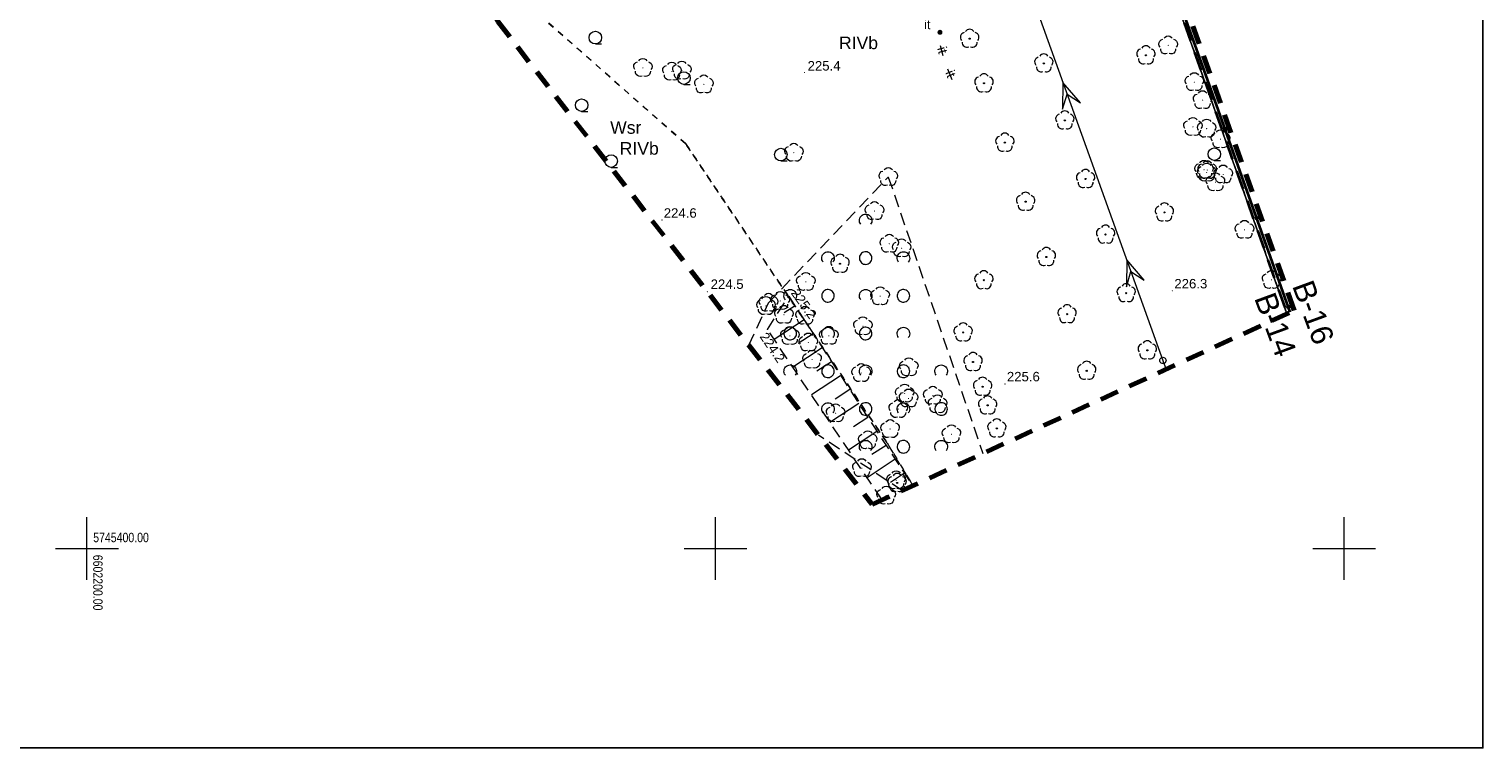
# Model space of a CAD drawing. Extents: x 6602101 to 6602311, y 5745384 to 5745533.
# Tile 2 of 3: x 6602195 to 6602311, y 5745384 to 5745441. Entities that reach past the tile are written whole.
import ezdxf
from ezdxf.enums import TextEntityAlignment as Align

# ---------------------------------------------------------------- set-up
doc = ezdxf.new("R2010")
doc.units = 0
for name, pattern in [('1', [0]), ('PRZER1-1', [1, 0.5, -0.5]), ('PRZER2-1', [1.5, 1, -0.5]), ('PRZER3-1', [2, 1.5, -0.5]), ('PRZER3-2', [2.5, 1.5, -1])]:
    doc.linetypes.add(name, pattern=pattern)
doc.layers.get('0').update_dxf_attribs({"linetype": 'CONTINUOUS'})
for name, color, linetype, lineweight in [('drzewo młode liściaste symbol', 140, 'CONTINUOUS', 18), ('drzewo owocowe symbol', 230, 'CONTINUOUS', 18), ('GESDZI', 7, 'CONTINUOUS', 18), ('GESJOB', 7, 'CONTINUOUS', 35), ('GESJOB_O', 7, 'CONTINUOUS', 35), ('GESKKL', 82, 'CONTINUOUS', 18), ('GESKKL_O', 82, 'CONTINUOUS', 18), ('GESUZY', 96, 'CONTINUOUS', 18), ('GESUZY_O', 96, 'CONTINUOUS', 18), ('GSLKOG', 7, 'CONTINUOUS', 35), ('GSLTZI', 7, 'CONTINUOUS', 18), ('GSLTZI_O', 7, 'CONTINUOUS', 18), ('GSPRDL', 96, 'CONTINUOUS', 18), ('GSPTZI', 7, 'CONTINUOUS', 18), ('GSPTZI_O', 7, 'CONTINUOUS', 18), ('GSPWPN', 7, 'CONTINUOUS', 13), ('GSPWPN_O', 7, 'CONTINUOUS', 13), ('GSSZAD', 7, 'CONTINUOUS', 18), ('GSSZSN', 7, 'CONTINUOUS', 18), ('GULEPR', 1, 'CONTINUOUS', 18), ('GUPISN', 7, 'CONTINUOUS', 18), ('krzew symbol', 42, 'CONTINUOUS', 18), ('Podzial_sekcyjny_krzyze', 7, '1', 15), ('zakres', 92, 'PRZER3-2', 100)]:
    doc.layers.add(name, color=color, linetype=linetype, lineweight=lineweight)
doc.layers.add('ramka', color=255, linetype='CONTINUOUS', plot=False)
doc.styles.add('Arial', font='arial.ttf')

# ---------------------------------------------------------------- blocks, each defined once
blk = doc.blocks.new('D_GSPWPN1')
blk.add_hatch(color=0).paths.add_polyline_path([(-0.045, 0), (-0.043467, -0.011647), (-0.038971, -0.0225), (-0.03182, -0.03182), (-0.0225, -0.038971), (-0.011647, -0.043467), (0, -0.045), (0.011647, -0.043467), (0.0225, -0.038971), (0.03182, -0.03182), (0.038971, -0.0225), (0.043467, -0.011647), (0.045, 0), (0.043467, 0.011647), (0.038971, 0.0225), (0.03182, 0.03182), (0.0225, 0.038971), (0.011647, 0.043467), (0, 0.045), (-0.011647, 0.043467), (-0.0225, 0.038971), (-0.03182, 0.03182), (-0.038971, 0.0225), (-0.043467, 0.011647)])
blk = doc.blocks.new('D_GSPRDL1')
blk.add_hatch(color=0).paths.add_polyline_path([(0, -0.045), (0.013906, -0.042798), (0.02645, -0.036406), (0.036406, -0.02645), (0.042798, -0.013906), (0.045, 0), (0.042798, 0.013906), (0.036406, 0.02645), (0.02645, 0.036406), (0.013906, 0.042798), (0, 0.045), (-0.013906, 0.042798), (-0.02645, 0.036406), (-0.036406, 0.02645), (-0.042798, 0.013906), (-0.045, 0), (-0.042798, -0.013906), (-0.036406, -0.02645), (-0.02645, -0.036406), (-0.013906, -0.042798)])
at = {"color": 0}
for points in [[(-0.635969, -0.134326), (-0.70458, -0.024001), (-0.731429, 0.103115), (-0.713292, 0.231763), (-0.652348, 0.346501), (-0.55591, 0.433559), (-0.435555, 0.482485)], [(-0.324277, 0.563333), (-0.240553, 0.662679), (-0.127956, 0.727494), (0, 0.75), (0.127956, 0.727494), (0.240553, 0.662679), (0.324277, 0.563333)], [(0.435555, 0.482485), (0.55591, 0.433559), (0.652348, 0.346501), (0.713292, 0.231763), (0.731429, 0.103115), (0.70458, -0.024001), (0.635969, -0.134326)], [(-0.068773, -0.646351), (-0.194901, -0.677512), (-0.324092, -0.663766), (-0.440839, -0.606763), (-0.531129, -0.513345), (-0.584125, -0.394725), (-0.593465, -0.265141)], [(0.593465, -0.265141), (0.584125, -0.394725), (0.531129, -0.513345), (0.440839, -0.606763), (0.324092, -0.663766), (0.194901, -0.677512), (0.068773, -0.646351)]]:
    blk.add_lwpolyline(points, dxfattribs=at)
blk = doc.blocks.new('D_GSPTZI1')
blk.add_hatch(color=0).paths.add_polyline_path([(-0.2, 0), (-0.193185, -0.051764), (-0.173205, -0.1), (-0.141421, -0.141421), (-0.1, -0.173205), (-0.051764, -0.193185), (0, -0.2), (0.051764, -0.193185), (0.1, -0.173205), (0.141421, -0.141421), (0.173205, -0.1), (0.193185, -0.051764), (0.2, 0), (0.193185, 0.051764), (0.173205, 0.1), (0.141421, 0.141421), (0.1, 0.173205), (0.051764, 0.193185), (0, 0.2), (-0.051764, 0.193185), (-0.1, 0.173205), (-0.141421, 0.141421), (-0.173205, 0.1), (-0.193185, 0.051764)])
blk = doc.blocks.new('D_GSSZAD1')
at = {"color": 0}
blk.add_lwpolyline([(0.5, 0), (0.490964, 0.094626), (0.464184, 0.185831), (0.420627, 0.27032), (0.361867, 0.34504), (0.290028, 0.407288), (0.207708, 0.454816), (0.117879, 0.485906), (0.023791, 0.499434), (-0.071157, 0.494911), (-0.163534, 0.4725), (-0.25, 0.433013), (-0.32743, 0.377875), (-0.393027, 0.309079), (-0.444418, 0.229113), (-0.479746, 0.140866), (-0.497736, 0.047528), (-0.497736, -0.047528), (-0.479746, -0.140866), (-0.444418, -0.229113), (-0.393027, -0.309079), (-0.32743, -0.377875), (-0.25, -0.433013), (-0.163534, -0.4725), (-0.071157, -0.494911), (0.023791, -0.499434), (0.117879, -0.485906), (0.207708, -0.454816), (0.290028, -0.407288), (0.361867, -0.34504), (0.420627, -0.27032), (0.464184, -0.185831), (0.490964, -0.094626)], close=True, dxfattribs=at)
blk = doc.blocks.new('D_GSSZAD2')
at = {"color": 0}
blk.add_lwpolyline([(-0.390312, -0.3125), (-0.445567, -0.226869), (-0.482312, -0.131814), (-0.49902, -0.031282), (-0.494998, 0.070549), (-0.470412, 0.169449), (-0.426283, 0.26131), (-0.364446, 0.342315), (-0.287468, 0.409099), (-0.198548, 0.458889), (-0.10138, 0.489614), (0, 0.5), (0.10138, 0.489614), (0.198548, 0.458889), (0.287468, 0.409099), (0.364446, 0.342315), (0.426283, 0.26131), (0.470412, 0.169449), (0.494998, 0.070549), (0.49902, -0.031282), (0.482312, -0.131814), (0.445567, -0.226869), (0.390312, -0.3125)], dxfattribs=at)
blk = doc.blocks.new('D_GUPISN1')
at = {"color": 0}
blk.add_lwpolyline([(0, 0.25), (0.064705, 0.241481), (0.125, 0.216506), (0.176777, 0.176777), (0.216506, 0.125), (0.241481, 0.064705), (0.25, 0), (0.241481, -0.064705), (0.216506, -0.125), (0.176777, -0.176777), (0.125, -0.216506), (0.064705, -0.241481), (0, -0.25), (-0.064705, -0.241481), (-0.125, -0.216506), (-0.176777, -0.176777), (-0.216506, -0.125), (-0.241481, -0.064705), (-0.25, 0), (-0.241481, 0.064705), (-0.216506, 0.125), (-0.176777, 0.176777), (-0.125, 0.216506), (-0.064705, 0.241481)], close=True, dxfattribs=at)
blk = doc.blocks.new('D_KOLO')
blk.add_hatch(color=0).paths.add_polyline_path([(-0.175, 0), (-0.169037, -0.045293), (-0.151554, -0.0875), (-0.123744, -0.123744), (-0.0875, -0.151554), (-0.045293, -0.169037), (0, -0.175), (0.045293, -0.169037), (0.0875, -0.151554), (0.123744, -0.123744), (0.151554, -0.0875), (0.169037, -0.045293), (0.175, 0), (0.169037, 0.045293), (0.151554, 0.0875), (0.123744, 0.123744), (0.0875, 0.151554), (0.045293, 0.169037), (0, 0.175), (-0.045293, 0.169037), (-0.0875, 0.151554), (-0.123744, 0.123744), (-0.151554, 0.0875), (-0.169037, 0.045293)])
blk = doc.blocks.new('D_SUEP3')
at = {"color": 0}
blk.add_lwpolyline([(0, 0), (-1, -0.75), (1, 0), (-1, 0.75)], close=True, dxfattribs=at)
blk = doc.blocks.new('DLI')
at = {"linetype": 'Continuous'}
h = blk.add_hatch(color=256, dxfattribs=at)
h.dxf.hatch_style = 1
edge = h.paths.add_edge_path()
edge.add_arc((0, 0), 0.045, 0, 360)
blk.add_circle((0, 0), 0.045, dxfattribs=at)
for centre, start, end in [((-0.36, 0.12), 102.1445, 221.86), ((0, 0.38), 30.1401, 149.8599), ((0.36, 0.12), 318.14, 77.8555), ((-0.22, -0.3), 174.1482, 293.8542), ((0.22, -0.3), 246.1458, 5.8518)]:
    blk.add_arc(centre, 0.375, start, end, dxfattribs=at)
blk = doc.blocks.new('LZA1')
at = {"linetype": 'Continuous'}
blk.add_line((0, -0.5), (0.5, -0.5), dxfattribs=at)
blk.add_circle((0, 0), 0.5, dxfattribs=at)

msp = doc.modelspace()

# ---------------------------------------------------------------- linework, layer by layer
at = {"layer": 'GESDZI', "color": 7, "linetype": 'Continuous', "lineweight": 18, "elevation": 10.22}
for points in [[(6602295.45, 5745418.66), (6602262.24, 5745512.49)], [(6602262.24, 5745512.49), (6602295.45, 5745418.66)]]:
    msp.add_lwpolyline(points, dxfattribs=at)
at = {"layer": 'GESJOB', "color": 7, "linetype": 'PRZER3-2', "lineweight": 35, "elevation": 10.22}
msp.add_lwpolyline([(6602262.24, 5745512.49), (6602295.45, 5745418.66)], dxfattribs=at)
at = {"layer": 'GESKKL', "color": 82, "linetype": 'PRZER3-1', "lineweight": 18, "elevation": 10.06}
msp.add_lwpolyline([(6602228.56, 5745448.87), (6602228.61, 5745448.92), (6602235.22, 5745443.1), (6602264.04, 5745454.7), (6602271.87, 5745485.27), (6602295.45, 5745418.66)], dxfattribs=at)
at = {"layer": 'GESUZY', "color": 96, "linetype": 'PRZER1-1', "lineweight": 18, "elevation": 10.08}
for points in [[(6602295.45, 5745418.66), (6602271.87, 5745485.27), (6602262.24, 5745512.49)], [(6602265.7, 5745405), (6602263.64, 5745408.4), (6602247.61, 5745432.19), (6602235.22, 5745443.1), (6602264.04, 5745454.7), (6602271.87, 5745485.27), (6602295.45, 5745418.66)], [(6602228.56, 5745448.87), (6602228.61, 5745448.92), (6602235.22, 5745443.1), (6602247.61, 5745432.19), (6602263.64, 5745408.4), (6602265.7, 5745405)]]:
    msp.add_lwpolyline(points, dxfattribs=at)
at = {"layer": 'GSLKOG', "color": 7, "linetype": 'Continuous', "lineweight": 35, "elevation": 10.18}
msp.add_lwpolyline([(6602295.7, 5745418.78), (6602288.85, 5745438.03), (6602272.69, 5745482.95), (6602272.04, 5745484.39)], dxfattribs=at)
at = {"layer": 'GSLTZI', "color": 7, "linetype": 'PRZER2-1', "lineweight": 18, "elevation": 10.1}
for points in [[(6602267.86, 5745439.99), (6602268.08, 5745439.2)], [(6602268.46, 5745438.13), (6602268.8, 5745437.3)]]:
    msp.add_lwpolyline(points, dxfattribs=at)
at = {"layer": 'GSSZAD', "color": 7, "linetype": 'PRZER2-1', "lineweight": 18, "elevation": 10.1}
for points in [[(6602252.64, 5745416.17), (6602254.21, 5745419.54), (6602263.74, 5745429.53), (6602271.26, 5745407.55)], [(6602264.87, 5745404.59), (6602258.2, 5745409)]]:
    msp.add_lwpolyline(points, dxfattribs=at)
at = {"layer": 'GSSZSN', "color": 7, "linetype": 'PRZER2-1', "lineweight": 18, "elevation": 10.06}
msp.add_lwpolyline([(6602263.24, 5745403.87), (6602254.12, 5745417.42), (6602255.82, 5745420.05), (6602265.67, 5745404.99)], dxfattribs=at)
at = {"layer": 'GSSZSN', "color": 7, "linetype": 'Continuous', "lineweight": 18, "elevation": 10.06}
for points in [[(6602256.32, 5745419.29), (6602255.46, 5745418.73)], [(6602257.04, 5745418.18), (6602254.66, 5745416.62)], [(6602257.77, 5745417.07), (6602256.58, 5745416.3)], [(6602258.49, 5745415.96), (6602256.14, 5745414.42)], [(6602259.22, 5745414.85), (6602258.05, 5745414.09)], [(6602259.94, 5745413.74), (6602257.62, 5745412.22)], [(6602260.67, 5745412.63), (6602259.51, 5745411.88)], [(6602261.39, 5745411.53), (6602259.1, 5745410.02)], [(6602262.12, 5745410.42), (6602260.98, 5745409.67)], [(6602262.84, 5745409.31), (6602260.58, 5745407.83)], [(6602263.57, 5745408.2), (6602262.44, 5745407.46)], [(6602264.29, 5745407.09), (6602262.06, 5745405.63)], [(6602265.02, 5745405.98), (6602263.91, 5745405.25)]]:
    msp.add_lwpolyline(points, dxfattribs=at)
at = {"layer": 'GULEPR', "color": 1, "linetype": 'Continuous', "lineweight": 18, "elevation": 10.14}
msp.add_lwpolyline([(6602255.1, 5745509.65), (6602257.63, 5745492.7), (6602285.58, 5745414.95), (6602285.83, 5745414.24)], dxfattribs=at)
at = {"layer": 'Podzial_sekcyjny_krzyze'}
for p, q in [((6602200, 5745397.5), (6602200, 5745402.5)), ((6602250, 5745397.5), (6602250, 5745402.5)), ((6602300, 5745397.5), (6602300, 5745402.5)), ((6602197.5, 5745400), (6602202.5, 5745400)), ((6602247.5, 5745400), (6602252.5, 5745400)), ((6602297.5, 5745400), (6602302.5, 5745400))]:
    msp.add_line(p, q, dxfattribs=at)
at = {"layer": 'ramka'}
msp.add_lwpolyline([(6602101.03, 5745384.14), (6602311.03, 5745384.14), (6602311.03, 5745532.64), (6602101.03, 5745532.64)], close=True, dxfattribs=at)
at = {"layer": 'zakres', "lineweight": 70, "elevation": 10.04}
msp.add_lwpolyline([(6602296.03, 5745418.93), (6602262.61, 5745512.63), (6602232.46, 5745500.66), (6602244.48, 5745472.61), (6602222.96, 5745458.12), (6602229.77, 5745446.87), (6602232.71, 5745441.86), (6602262.46, 5745403.51)], close=True, dxfattribs=at)

# ---------------------------------------------------------------- block references
at = {"layer": 'drzewo młode liściaste symbol'}
for p in [(6602284.23, 5745439.21), (6602271.34, 5745421.33), (6602269.69, 5745417.18), (6602270.48, 5745414.83), (6602271.24, 5745412.86), (6602271.64, 5745411.38), (6602272.37, 5745409.55), (6602264.44, 5745405.21)]:
    msp.add_blockref('DLI', p, dxfattribs=at)
at = {"layer": 'drzewo owocowe symbol'}
for p in [(6602270.21, 5745440.53), (6602276.11, 5745438.57), (6602271.35, 5745436.99), (6602277.78, 5745434.04), (6602273.01, 5745432.27), (6602279.43, 5745429.38), (6602274.66, 5745427.57), (6602285.7, 5745426.72), (6602281.02, 5745424.96), (6602276.31, 5745423.18), (6602259.9, 5745422.64), (6602282.66, 5745420.3), (6602277.96, 5745418.63), (6602284.34, 5745415.76), (6602279.52, 5745414.13)]:
    msp.add_blockref('DLI', p, dxfattribs=at)
at = {"layer": 'GSLKOG', "color": 7, "linetype": 'Continuous', "lineweight": 35, "rotation": 109.5959456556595}
for p in [(6602290.52, 5745433.34, 10.18), (6602290.52, 5745433.34, 10.18), (6602293.03, 5745426.28, 10.18), (6602293.03, 5745426.28, 10.18), (6602295.55, 5745419.21, 10.18), (6602295.55, 5745419.21, 10.18)]:
    msp.add_blockref('D_KOLO', p, dxfattribs=at)
at = {"layer": 'GSPRDL', "color": 96, "linetype": 'Continuous', "lineweight": 18}
for p in [(6602286, 5745440, 10.12), (6602244.22, 5745438.21, 10.12), (6602246.53, 5745437.92, 10.12), (6602247.32, 5745438, 10.12), (6602249.07, 5745436.9, 10.12), (6602288.08, 5745437.08, 10.12), (6602288.74, 5745435.65, 10.12), (6602287.97, 5745433.52, 10.12), (6602289.06, 5745433.38, 10.12), (6602290.16, 5745432.54, 10.12), (6602256.23, 5745431.47, 10.12), (6602288.85, 5745430.11, 10.12), (6602289.06, 5745429.89, 10.12), (6602289.11, 5745430.09, 10.12), (6602290.38, 5745429.74, 10.12), (6602263.74, 5745429.53, 10.12), (6602289.76, 5745429.12, 10.12), (6602262.64, 5745426.83, 10.12), (6602292.07, 5745425.34, 10.12), (6602263.82, 5745424.23, 10.12), (6602264.8, 5745423.87, 10.12), (6602257.18, 5745421.2, 10.12), (6602294.22, 5745421.36, 10.12), (6602254.21, 5745419.54, 10.12), (6602255.14, 5745419.68, 10.12), (6602263.09, 5745420.06, 10.12), (6602254.01, 5745419.28, 10.12), (6602255.44, 5745418.58, 10.12), (6602257.12, 5745418.5, 10.12), (6602261.72, 5745417.67, 10.12), (6602255.91, 5745416.9, 10.12), (6602257.38, 5745416.38, 10.12), (6602259.01, 5745416.91, 10.12), (6602257.68, 5745415.02, 10.12), (6602261.58, 5745413.95, 10.12), (6602265.37, 5745414.41, 10.12), (6602265.04, 5745412.32, 10.12), (6602265.35, 5745411.93, 10.12), (6602267.28, 5745412.15, 10.12), (6602267.66, 5745411.47, 10.12), (6602259.55, 5745410.75, 10.12), (6602264.53, 5745411.09, 10.12), (6602263.88, 5745409.5, 10.12), (6602268.76, 5745409.08, 10.12), (6602262.1, 5745408.61, 10.12), (6602261.64, 5745406.39, 10.12), (6602264.36, 5745405.42, 10.12), (6602263.57, 5745404.21, 10.12)]:
    msp.add_blockref('D_GSPRDL1', p, dxfattribs=at)
at = {"layer": 'GSPTZI', "color": 7, "linetype": 'Continuous', "lineweight": 18}
msp.add_blockref('D_GSPTZI1', (6602267.85, 5745441.04, 10.12), dxfattribs=at)
at = {"layer": 'GSPWPN', "color": 7, "linetype": 'Continuous', "lineweight": 13}
for p in [(6602257.08, 5745437.84, 10.08), (6602245.74, 5745426.12, 10.08), (6602249.35, 5745420.41, 10.08), (6602255.82, 5745420.05, 10.08), (6602286.33, 5745420.48, 10.08), (6602254.12, 5745417.42, 10.08), (6602273.02, 5745413.08, 10.08)]:
    msp.add_blockref('D_GSPWPN1', p, dxfattribs=at)
at = {"layer": 'GSSZAD', "color": 7, "linetype": 'Continuous', "lineweight": 18}
for name, p in [('D_GSSZAD2', (6602261.94, 5745426.09, 10.1)), ('D_GSSZAD2', (6602258.94, 5745423.09, 10.1)), ('D_GSSZAD1', (6602261.94, 5745423.09, 10.1)), ('D_GSSZAD2', (6602264.94, 5745423.09, 10.1)), ('D_GSSZAD2', (6602255.94, 5745420.09, 10.1)), ('D_GSSZAD1', (6602258.94, 5745420.09, 10.1)), ('D_GSSZAD2', (6602261.94, 5745420.09, 10.1)), ('D_GSSZAD1', (6602264.94, 5745420.09, 10.1)), ('D_GSSZAD1', (6602255.94, 5745417.09, 10.1)), ('D_GSSZAD2', (6602258.94, 5745417.09, 10.1)), ('D_GSSZAD1', (6602261.94, 5745417.09, 10.1)), ('D_GSSZAD2', (6602264.94, 5745417.09, 10.1)), ('D_GSSZAD2', (6602255.94, 5745414.09, 10.1)), ('D_GSSZAD1', (6602258.94, 5745414.09, 10.1)), ('D_GSSZAD2', (6602261.94, 5745414.09, 10.1)), ('D_GSSZAD1', (6602264.94, 5745414.09, 10.1)), ('D_GSSZAD2', (6602267.94, 5745414.09, 10.1)), ('D_GSSZAD2', (6602258.94, 5745411.09, 10.1)), ('D_GSSZAD1', (6602261.94, 5745411.09, 10.1)), ('D_GSSZAD2', (6602264.94, 5745411.09, 10.1)), ('D_GSSZAD1', (6602267.94, 5745411.09, 10.1)), ('D_GSSZAD2', (6602261.94, 5745408.09, 10.1)), ('D_GSSZAD1', (6602264.94, 5745408.09, 10.1)), ('D_GSSZAD2', (6602267.94, 5745408.09, 10.1))]:
    msp.add_blockref(name, p, dxfattribs=at)
at = {"layer": 'GULEPR', "color": 1, "linetype": 'Continuous', "lineweight": 18, "rotation": 109.7727770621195}
for p in [(6602277.97, 5745436.12, 10.14), (6602283.04, 5745422.01, 10.14)]:
    msp.add_blockref('D_SUEP3', p, dxfattribs=at)
at = {"layer": 'GUPISN', "color": 7, "linetype": 'Continuous', "lineweight": 18}
msp.add_blockref('D_GUPISN1', (6602285.58, 5745414.95, 10.16), dxfattribs=at)
at = {"layer": 'krzew symbol'}
for p in [(6602240.44, 5745440.62), (6602247.48, 5745437.4), (6602239.35, 5745435.25), (6602255.19, 5745431.32), (6602289.67, 5745431.35), (6602241.7, 5745430.8)]:
    msp.add_blockref('LZA1', p, dxfattribs=at)

# ---------------------------------------------------------------- texts
at = {"layer": 'GESJOB_O', "color": 7, "linetype": 'Continuous', "lineweight": 0, "style": 'Arial'}
for s, p in [('B-14', (6602293.71, 5745417.5)), ('B-16', (6602296.73, 5745418.47))]:
    msp.add_text(s, height=1.75, rotation=290.155, dxfattribs=at).set_placement(p, align=Align.CENTER)
at = {"layer": 'GESKKL_O', "color": 82, "linetype": 'Continuous', "lineweight": 0, "style": 'Arial'}
for p in [(6602261.37, 5745439.7), (6602243.93, 5745431.31, 10.8)]:
    msp.add_text('RIVb', height=1, dxfattribs=at).set_placement(p, align=Align.CENTER)
at = {"layer": 'GESUZY_O', "color": 96, "linetype": 'Continuous', "lineweight": 0, "style": 'Arial'}
msp.add_text('Wsr', height=1, dxfattribs=at).set_placement((6602242.86, 5745432.97, 10.8), align=Align.CENTER)
at = {"layer": 'GSLTZI_O', "color": 7, "linetype": 'Continuous', "lineweight": 0, "style": 'Arial'}
for rotation, p in [(285.5615, (6602267.69, 5745439.52, 10.8)), (292.2759, (6602268.36, 5745437.6, 10.8))]:
    msp.add_text('it', height=0.75, rotation=rotation, dxfattribs=at).set_placement(p, align=Align.CENTER)
at = {"layer": 'GSPTZI_O', "color": 7, "linetype": 'Continuous', "lineweight": 0, "style": 'Arial'}
msp.add_text('it', height=0.75, dxfattribs=at).set_placement((6602267.1, 5745441.29, 10.8), align=Align.RIGHT)
at = {"layer": 'GSPWPN_O', "color": 7, "linetype": 'Continuous', "lineweight": 0, "style": 'Arial'}
for s, p in [('225.4', (6602257.32, 5745438, 10.8)), ('224.6', (6602245.88, 5745426.3, 10.8)), ('224.5', (6602249.61, 5745420.64, 10.8)), ('226.3', (6602286.49, 5745420.68, 10.8)), ('225.6', (6602273.17, 5745413.29, 10.8))]:
    msp.add_text(s, height=0.75, dxfattribs=at).set_placement(p)
for s, rotation, p in [('225.2', 305.7629, (6602255.96, 5745420.3, 10.8)), ('224.2', 304.5196, (6602253.47, 5745416.85, 10.8))]:
    msp.add_text(s, height=0.75, rotation=rotation, dxfattribs=at).set_placement(p)
at = {"layer": 'Podzial_sekcyjny_krzyze', "color": 7, "lineweight": 15, "style": 'Arial', "width": 0.8}
msp.add_text('5745400.00', height=0.75, dxfattribs=at).set_placement((6602200.5, 5745400.5))
msp.add_text('6602200.00', height=0.75, rotation=270, dxfattribs=at).set_placement((6602200.5, 5745399.5))

doc.saveas('drawing.dxf')
